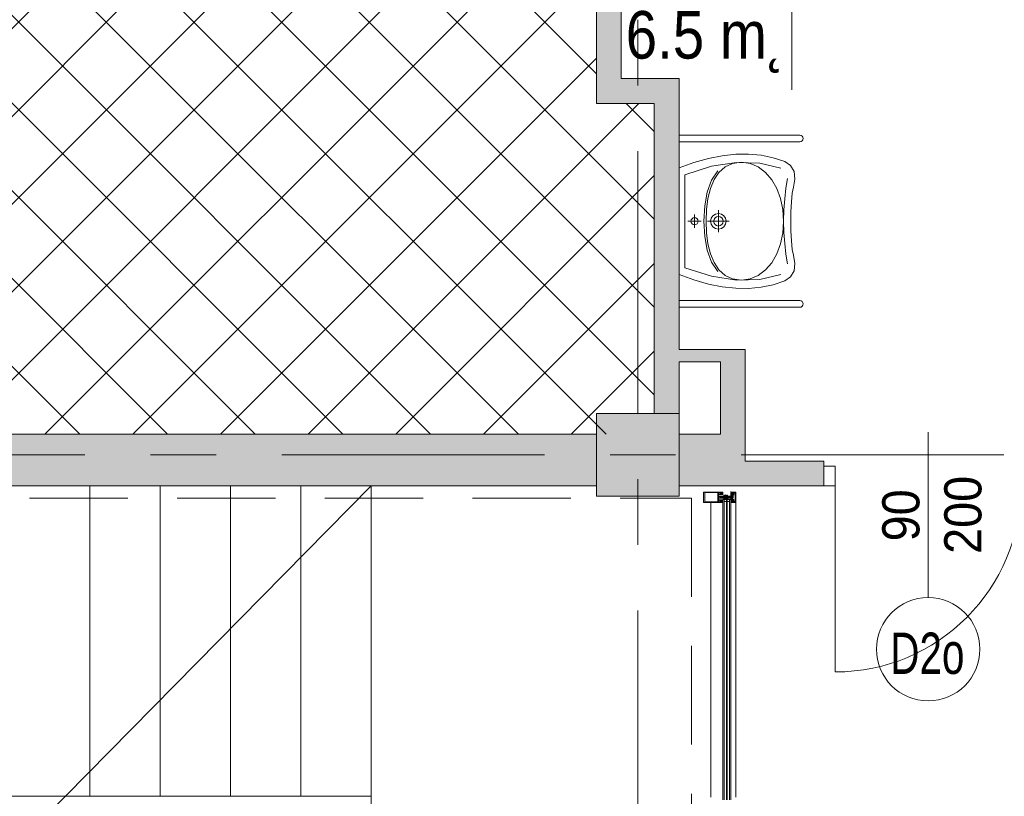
# Model space of a CAD drawing. Header units: centimetres. Extents: x -2424 to 2319, y 5 to 3760.
# Tile 60 of 117: x -912 to -435, y 1683 to 2059. Entities that reach past the tile are written whole.
import ezdxf

# ---------------------------------------------------------------- set-up
doc = ezdxf.new("R2010")
doc.units = ezdxf.units.CM
for name, pattern in [('Dash', [60, 30, -30]), ('Hidden', [71.4375, 47.625, -23.8125]), ('Oś', [222.25, 127, -31.75, 31.75, -31.75])]:
    doc.linetypes.add(name, pattern=pattern)
for name, color, linetype, lineweight in [('A-ANNO-NOTE', 131, 'Continuous', 9), ('A-AREA', 32, 'Continuous', 13), ('A-AREA-IDEN', 2, 'Continuous', 13), ('A-DETL', 90, 'Continuous', 9), ('A-DETL-GENF', 92, 'Continuous', 9), ('A-DETL-MEDM', 33, 'Continuous', 25), ('A-DOOR', 31, 'Continuous', 13), ('A-FLOR', 192, 'Continuous', 13), ('A-GLAZ-CURT', 52, 'Continuous', 13), ('A-GLAZ-CWMG', 51, 'Continuous', 13), ('A-WALL', 113, 'Continuous', 13), ('P-SANR-FIXT', 6, 'Continuous', 9), ('S-COLS', 52, 'Continuous', 13), ('S-GRID', 1, 'Continuous', 13), ('S-STRS', 31, 'Continuous', 13), ('S-STRS-MBND', 31, 'Continuous', 13)]:
    doc.layers.add(name, color=color, linetype=linetype, lineweight=lineweight)
doc.layers.add('A-WALL-PATT', color=111, linetype='Continuous', lineweight=13, plot=False)
doc.styles.add('Arial', font='arial.ttf', dxfattribs={"width": 0.9, "height": 18})
doc.styles.add('Arial_1', font='arial.ttf', dxfattribs={"width": 0.7, "height": 20})
doc.styles.add('Arial_6', font='arial.ttf', dxfattribs={"width": 0.85, "height": 23})

msp = doc.modelspace()

# ---------------------------------------------------------------- hatches: boundary and pattern name
at = {"layer": 'S-COLS', "lineweight": 9}
msp.add_hatch(color=251, dxfattribs=at).paths.add_polyline_path([(-604.62, 1828.33), (-592.62, 1828.33), (-592.62, 1868.33), (-632.62, 1868.33), (-632.62, 1828.33)], flags=0)

# ---------------------------------------------------------------- linework, layer by layer
at = {"layer": 'A-ANNO-NOTE', "color": 251, "lineweight": 9}
msp.add_line((-472.12, 1859.33), (-472.12, 1779.33), dxfattribs=at)
msp.add_line((-472.12, 1859.33), (-472.12, 1779.33), dxfattribs=at)
msp.add_circle((-472.12, 1754.33), 25, dxfattribs=at)
at = {"layer": 'A-AREA', "color": 251, "lineweight": 9}
msp.add_line((-1037.41, 1533.33), (-741.62, 1833.33), dxfattribs=at)
at = {"layer": 'A-AREA-IDEN', "color": 251, "lineweight": 9}
msp.add_line((-538.03, 2067.39), (-538.03, 2024.89), dxfattribs=at)
at = {"layer": 'A-DETL', "color": 251, "linetype": 'Hidden', "lineweight": 9}
for p, q in [((-1192.62, 1827.33), (-586.62, 1827.33)), ((-586.62, 1827.33), (-586.62, 1391.33))]:
    msp.add_line(p, q, dxfattribs=at)
at = {"layer": 'A-DETL-GENF', "color": 251, "linetype": 'Continuous', "lineweight": 9}
for p, q in [((-632.62, 2032.69), (-1207.62, 2607.69)), ((-604.62, 1962.27), (-1207.62, 2565.27)), ((-604.62, 1919.84), (-1207.62, 2522.84)), ((-604.62, 1877.42), (-1207.62, 2480.42)), ((-627.96, 1858.33), (-1207.62, 2437.99)), ((-670.39, 1858.33), (-1207.62, 2395.56)), ((-712.81, 1858.33), (-1207.62, 2353.14)), ((-1111.52, 1858.33), (-632.62, 2337.23)), ((-755.24, 1858.33), (-1207.62, 2310.71)), ((-1069.1, 1858.33), (-632.62, 2294.8)), ((-797.67, 1858.33), (-1207.62, 2268.28)), ((-1026.67, 1858.33), (-632.62, 2252.37)), ((-840.09, 1858.33), (-1207.62, 2225.86)), ((-984.24, 1858.33), (-632.62, 2209.95)), ((-882.52, 1858.33), (-1207.62, 2183.43)), ((-941.82, 1858.33), (-632.62, 2167.52)), ((-899.39, 1858.33), (-632.62, 2125.09)), ((-856.96, 1858.33), (-632.62, 2082.67)), ((-814.54, 1858.33), (-632.62, 2040.24)), ((-772.11, 1858.33), (-612.11, 2018.33)), ((-604.62, 2004.69), (-618.25, 2018.33)), ((-729.69, 1858.33), (-604.62, 1983.39)), ((-687.26, 1858.33), (-604.62, 1940.96)), ((-644.83, 1858.33), (-604.62, 1898.53))]:
    msp.add_line(p, q, dxfattribs=at)
at = {"layer": 'A-DETL-GENF', "color": 251, "lineweight": 9}
for p, q in [((-517.12, 1842.83), (-522.62, 1842.83)), ((-522.62, 1842.83), (-522.62, 1833.33)), ((-517.12, 1833.33), (-517.12, 1842.83)), ((-522.62, 1833.33), (-517.12, 1833.33))]:
    msp.add_line(p, q, dxfattribs=at)
at = {"layer": 'A-DETL-GENF', "color": 251, "lineweight": 9, "extrusion": (0, 0, -1)}
for p, q in [((-580.82, 1825.48), (-580.82, 1830.18)), ((-580.67, 1830.33), (-579.29, 1830.33)), ((-579.82, 1830.33), (-574.16, 1830.33)), ((-579.77, 1830.12), (-574.16, 1830.12)), ((-573.57, 1829.09), (-572.36, 1829.09)), ((-572.99, 1829.87), (-572.99, 1829.54)), ((-572.86, 1830.05), (-572.96, 1829.94)), ((-572.96, 1829.47), (-572.86, 1829.36)), ((-572.67, 1830), (-572.58, 1830.08)), ((-572.58, 1829.33), (-572.67, 1829.41)), ((-572.62, 1829.59), (-572.62, 1829.82)), ((-572.56, 1829.78), (-572.56, 1829.9)), ((-572.56, 1829.52), (-572.56, 1829.64)), ((-572.36, 1829.84), (-572.52, 1829.75)), ((-572.52, 1829.66), (-572.36, 1829.57)), ((-572.51, 1829.95), (-572.39, 1829.95)), ((-572.39, 1829.47), (-572.51, 1829.47)), ((-572.34, 1829.9), (-572.34, 1829.87)), ((-572.34, 1829.54), (-572.34, 1829.52)), ((-572.3, 1830.05), (-572.3, 1830.12)), ((-572.3, 1829.29), (-572.3, 1829.35)), ((-572.24, 1830.12), (-572.24, 1829.99)), ((-572.19, 1829.93), (-572.2, 1829.93)), ((-572.19, 1829.47), (-572.2, 1829.48)), ((-572.18, 1830.05), (-572.13, 1830.08)), ((-572.18, 1829.53), (-572.16, 1829.53)), ((-572.17, 1829.87), (-572.16, 1829.89)), ((-572.14, 1829.82), (-572.16, 1829.83)), ((-572.15, 1829.64), (-572.13, 1829.65)), ((-572.14, 1829.58), (-572.15, 1829.59)), ((-572.14, 1829.76), (-572.13, 1829.77)), ((-572.13, 1829.7), (-572.14, 1829.71)), ((-572.06, 1829.53), (-572.06, 1829.89)), ((-571.96, 1829.99), (-571.81, 1829.99)), ((-571.81, 1829.43), (-571.96, 1829.43)), ((-571.71, 1829.89), (-571.71, 1829.53)), ((-571.55, 1830.14), (-571.65, 1829.91)), ((-571.54, 1830.31), (-571.54, 1830.18)), ((-571.52, 1829.67), (-571.44, 1829.62)), ((-571.44, 1829.57), (-571.52, 1829.52)), ((-571.52, 1829.45), (-571.44, 1829.4)), ((-571.44, 1829.35), (-571.52, 1829.3)), ((-571.52, 1829.23), (-571.44, 1829.18)), ((-571.51, 1830.18), (-571.51, 1830.24)), ((-571.45, 1830.3), (-571.44, 1830.3)), ((-571.42, 1830.28), (-571.42, 1830.21)), ((-567.62, 1830.42), (-567.62, 1830.51)), ((-567.61, 1830), (-567.45, 1830.09)), ((-567.52, 1829.9), (-567.61, 1829.95)), ((-567.61, 1829.78), (-567.52, 1829.83)), ((-567.52, 1829.68), (-567.61, 1829.73)), ((-567.61, 1829.56), (-567.52, 1829.61)), ((-567.52, 1829.46), (-567.61, 1829.51)), ((-567.61, 1829.34), (-567.52, 1829.39)), ((-567.52, 1829.24), (-567.61, 1829.29)), ((-567.61, 1829.12), (-567.52, 1829.17)), ((-567.32, 1829.49), (-567.3, 1829.48)), ((-567.31, 1829.43), (-567.32, 1829.42)), ((-567.32, 1829.37), (-567.3, 1829.36)), ((-567.31, 1829.8), (-567.26, 1829.77)), ((-567.29, 1829.55), (-567.3, 1829.54)), ((-567.29, 1829.31), (-567.3, 1829.3)), ((-567.29, 1829.25), (-567.27, 1829.25)), ((-567.28, 1829.61), (-567.27, 1829.59)), ((-567.25, 1829.65), (-567.26, 1829.65)), ((-567.25, 1829.2), (-567.26, 1829.19)), ((-567.2, 1829.71), (-567.2, 1829.84)), ((-567.14, 1829.84), (-567.14, 1829.77)), ((-567.1, 1829.62), (-567.1, 1829.59)), ((-567.1, 1829.26), (-567.1, 1829.24)), ((-567.09, 1829.56), (-566.93, 1829.47)), ((-566.93, 1829.38), (-567.09, 1829.29)), ((-566.93, 1829.67), (-567.05, 1829.67)), ((-567.05, 1829.19), (-566.93, 1829.19)), ((-566.88, 1829.5), (-566.88, 1829.62)), ((-566.88, 1829.24), (-566.88, 1829.36)), ((-566.87, 1829.8), (-566.77, 1829.72)), ((-566.77, 1829.13), (-566.87, 1829.05)), ((-566.82, 1829.54), (-566.82, 1829.31)), ((-566.59, 1830.17), (-566.16, 1829.97)), ((-566.37, 1829.88), (-566.53, 1829.96)), ((-566.31, 1829.17), (-566.31, 1829.79)), ((-566.13, 1829.93), (-566.13, 1828.96)), ((-566.03, 1830.15), (-566.03, 1829.87)), ((-565.43, 1825.69), (-565.43, 1829.96)), ((-565.28, 1829.95), (-565.28, 1825.7)), ((-565.12, 1825.48), (-565.12, 1830.18)), ((-579.29, 1825.33), (-580.67, 1825.33)), ((-579.82, 1825.54), (-574.16, 1825.54)), ((-579.82, 1825.33), (-574.16, 1825.33)), ((-573.62, 1828.1), (-573.62, 1827.56)), ((-572.83, 1828.15), (-573.57, 1828.15)), ((-573.57, 1827.51), (-572.83, 1827.51)), ((-572.36, 1826.57), (-573.57, 1826.57)), ((-570.77, 1828.33), (-573.47, 1828.33)), ((-573.47, 1827.33), (-570.77, 1827.33)), ((-572.99, 1826.11), (-572.99, 1825.78)), ((-572.86, 1826.29), (-572.96, 1826.18)), ((-572.96, 1825.71), (-572.86, 1825.6)), ((-572.95, 1827.83), (-566.23, 1827.83)), ((-572.78, 1827.56), (-572.78, 1828.1)), ((-572.58, 1826.32), (-572.67, 1826.24)), ((-572.67, 1825.65), (-572.58, 1825.57)), ((-572.62, 1826.06), (-572.62, 1825.83)), ((-572.56, 1826.14), (-572.56, 1826.02)), ((-572.56, 1825.88), (-572.56, 1825.76)), ((-572.52, 1825.99), (-572.36, 1826.08)), ((-572.36, 1825.81), (-572.52, 1825.9)), ((-572.39, 1826.19), (-572.51, 1826.19)), ((-572.51, 1825.71), (-572.39, 1825.71)), ((-572.34, 1826.11), (-572.34, 1826.14)), ((-572.34, 1825.76), (-572.34, 1825.78)), ((-572.3, 1826.36), (-572.3, 1826.3)), ((-572.3, 1825.6), (-572.3, 1825.54)), ((-572.24, 1825.54), (-572.24, 1825.66)), ((-572.19, 1826.18), (-572.2, 1826.17)), ((-572.19, 1825.72), (-572.2, 1825.72)), ((-572.18, 1826.12), (-572.16, 1826.12)), ((-572.18, 1825.6), (-572.13, 1825.57)), ((-572.17, 1825.78), (-572.16, 1825.76)), ((-572.14, 1825.83), (-572.16, 1825.82)), ((-572.14, 1826.07), (-572.15, 1826.06)), ((-572.15, 1826.01), (-572.13, 1826)), ((-572.13, 1825.95), (-572.14, 1825.94)), ((-572.14, 1825.89), (-572.13, 1825.88)), ((-572.06, 1826.13), (-572.06, 1825.77)), ((-571.81, 1826.23), (-571.96, 1826.23)), ((-571.96, 1825.67), (-571.81, 1825.67)), ((-571.9, 1827.9), (-571.91, 1827.88)), ((-571.9, 1827.75), (-571.91, 1827.78)), ((-571.58, 1828), (-571.72, 1828)), ((-571.58, 1827.65), (-571.72, 1827.65)), ((-571.71, 1825.77), (-571.71, 1826.13)), ((-571.55, 1825.52), (-571.65, 1825.74)), ((-571.55, 1828.04), (-571.57, 1828.01)), ((-571.55, 1827.62), (-571.57, 1827.64)), ((-571.54, 1825.35), (-571.54, 1825.47)), ((-571.52, 1828.01), (-571.53, 1828.04)), ((-571.52, 1827.64), (-571.53, 1827.62)), ((-571.52, 1826.42), (-571.44, 1826.47)), ((-571.44, 1826.3), (-571.52, 1826.35)), ((-571.52, 1826.2), (-571.44, 1826.25)), ((-571.44, 1826.08), (-571.52, 1826.13)), ((-571.52, 1825.98), (-571.44, 1826.03)), ((-571.51, 1825.47), (-571.51, 1825.41)), ((-571.45, 1825.35), (-571.44, 1825.35)), ((-570.93, 1828.74), (-570.71, 1828.35)), ((-570.93, 1826.91), (-570.71, 1827.3)), ((-570.72, 1828.18), (-570.72, 1828.28)), ((-570.72, 1827.38), (-570.72, 1827.48)), ((-570.56, 1828.6), (-570.71, 1828.86)), ((-570.56, 1827.05), (-570.71, 1826.79)), ((-570.66, 1828.33), (-569.14, 1828.33)), ((-570.66, 1827.33), (-569.14, 1827.33)), ((-570.19, 1828.58), (-570.52, 1828.58)), ((-570.19, 1827.08), (-570.52, 1827.08)), ((-570.2, 1828.74), (-570.15, 1828.65)), ((-570.2, 1826.91), (-570.15, 1827)), ((-569.83, 1828.6), (-569.98, 1828.86)), ((-569.83, 1827.05), (-569.98, 1826.79)), ((-569.47, 1828.58), (-569.79, 1828.58)), ((-569.47, 1827.08), (-569.79, 1827.08)), ((-569.48, 1828.74), (-569.43, 1828.65)), ((-569.48, 1826.91), (-569.43, 1827)), ((-569.1, 1828.59), (-569.26, 1828.86)), ((-569.1, 1827.06), (-569.26, 1826.79)), ((-569.09, 1828.38), (-569.09, 1828.56)), ((-569.09, 1827.28), (-569.09, 1827.09)), ((-568.12, 1828.13), (-567.91, 1828.13)), ((-568.12, 1827.53), (-567.91, 1827.53)), ((-567.62, 1825.23), (-567.62, 1825.14)), ((-567.52, 1829.02), (-567.61, 1829.07)), ((-567.61, 1828.9), (-567.52, 1828.95)), ((-567.61, 1826.75), (-567.52, 1826.7)), ((-567.52, 1826.63), (-567.61, 1826.58)), ((-567.61, 1826.53), (-567.52, 1826.48)), ((-567.52, 1826.41), (-567.61, 1826.36)), ((-567.61, 1826.31), (-567.52, 1826.26)), ((-567.52, 1826.19), (-567.61, 1826.14)), ((-567.61, 1826.09), (-567.52, 1826.04)), ((-567.52, 1825.97), (-567.61, 1825.92)), ((-567.61, 1825.87), (-567.52, 1825.82)), ((-567.52, 1825.75), (-567.61, 1825.7)), ((-567.61, 1825.65), (-567.45, 1825.56)), ((-567.32, 1826.28), (-567.3, 1826.29)), ((-567.31, 1826.22), (-567.32, 1826.23)), ((-567.32, 1826.16), (-567.3, 1826.17)), ((-567.31, 1825.85), (-567.26, 1825.88)), ((-567.29, 1826.34), (-567.3, 1826.35)), ((-567.29, 1826.1), (-567.3, 1826.11)), ((-567.29, 1826.4), (-567.27, 1826.4)), ((-567.28, 1826.04), (-567.27, 1826.06)), ((-567.25, 1826.45), (-567.26, 1826.46)), ((-567.25, 1826), (-567.26, 1826)), ((-567.2, 1825.94), (-567.2, 1825.82)), ((-567.14, 1829.07), (-567.14, 1829.01)), ((-567.14, 1826.58), (-567.14, 1826.64)), ((-567.14, 1825.82), (-567.14, 1825.88)), ((-567.1, 1826.39), (-567.1, 1826.42)), ((-567.1, 1826.04), (-567.1, 1826.06)), ((-566.93, 1826.27), (-567.09, 1826.36)), ((-567.09, 1826.09), (-566.93, 1826.18)), ((-567.05, 1826.47), (-566.93, 1826.47)), ((-566.93, 1825.99), (-567.05, 1825.99)), ((-566.88, 1826.42), (-566.88, 1826.3)), ((-566.88, 1826.16), (-566.88, 1826.04)), ((-566.77, 1826.52), (-566.87, 1826.6)), ((-566.87, 1825.85), (-566.77, 1825.93)), ((-566.82, 1826.11), (-566.82, 1826.34)), ((-566.81, 1828.78), (-566.81, 1827.85)), ((-566.81, 1827.8), (-566.81, 1826.87)), ((-566.17, 1828.92), (-566.78, 1828.81)), ((-566.78, 1826.84), (-566.17, 1826.74)), ((-566.59, 1827.42), (-566.59, 1828.23)), ((-566.16, 1825.68), (-566.59, 1825.48)), ((-566.53, 1825.69), (-566.37, 1825.77)), ((-566.44, 1828.05), (-566.44, 1827.6)), ((-566.31, 1825.86), (-566.31, 1826.48)), ((-566.13, 1826.69), (-566.13, 1825.73)), ((-566.03, 1825.79), (-566.03, 1825.51))]:
    msp.add_line(p, q, dxfattribs=at)
at = {"layer": 'A-DETL-GENF', "color": 251, "lineweight": 9, "extrusion": (0, 0, -1), "flags": 128}
for points in [[(579.29, 1825.54), (580.24, 1825.54), (580.24, 1830.12), (579.29, 1830.12)], [(572.73, 1829.73), (572.73, 1830.18), (572.46, 1830.18), (572.46, 1830.06), (572.4, 1830.06), (572.32, 1830.14), (572.32, 1830.33), (574, 1830.33), (574.32, 1830.33)], [(574.32, 1825.54), (574, 1825.54), (573.85, 1825.54), (573.85, 1826.71), (573.85, 1828.95), (573.85, 1830.12), (574, 1830.12), (574.32, 1830.12)], [(573.62, 1829.73), (573.62, 1830.18), (573.05, 1830.18), (573.05, 1830.06), (572.99, 1830.06), (572.93, 1830.12)], [(572.93, 1829.29), (572.99, 1829.36), (573.05, 1829.36), (573.05, 1829.24), (573.62, 1829.24), (573.62, 1829.68)], [(572.31, 1829.14), (572.31, 1829.27), (572.4, 1829.36), (572.46, 1829.36), (572.46, 1829.24), (572.73, 1829.24), (572.73, 1829.68)], [(572.53, 1830.08), (572.5, 1830.03), (572.49, 1830.03)], [(572.49, 1829.39), (572.5, 1829.39), (572.53, 1829.34)], [(572.3, 1830.18), (572.3, 1830.33), (571.56, 1830.33)], [(571.44, 1829.13), (571.51, 1829.09), (572.3, 1829.09), (572.3, 1829.22)], [(572.24, 1829.43), (572.23, 1829.3), (572.23, 1829.43), (572.22, 1829.43)], [(567.41, 1830.31), (567.14, 1830.31), (567.14, 1829.9)], [(567.2, 1829.03), (567.2, 1829.15), (567.23, 1829.15), (567.21, 1829.02)], [(565.27, 1830.33), (567.12, 1830.33), (567.12, 1830.22), (566.76, 1830.1)], [(566.69, 1829.88), (566.98, 1829.96), (566.98, 1829.78), (567.04, 1829.78), (567.12, 1829.86), (567.12, 1830.18), (566.75, 1830.08)], [(566.96, 1829.75), (566.94, 1829.75), (566.91, 1829.8)], [(566.91, 1829.06), (566.94, 1829.11), (566.96, 1829.11)], [(566.62, 1830.17), (566.52, 1830.17), (566.4, 1830.2), (566.08, 1830.2)], [(565.98, 1829.82), (565.63, 1829.82), (565.63, 1829.95), (565.9, 1829.95), (565.9, 1830.2), (565.27, 1830.2), (565.27, 1825.46), (565.9, 1825.46), (565.9, 1825.71), (565.63, 1825.71), (565.63, 1825.84), (565.98, 1825.84)], [(565.48, 1830.01), (565.84, 1830.01), (565.84, 1830.15), (565.48, 1830.15)], [(574.32, 1825.33), (574, 1825.33), (572.32, 1825.33), (572.32, 1825.52), (572.4, 1825.6), (572.46, 1825.6), (572.46, 1825.48), (572.73, 1825.48), (572.73, 1825.92)], [(573.62, 1828.48), (573.62, 1828.95), (573.62, 1829.04)], [(573.62, 1826.62), (573.62, 1826.71), (573.62, 1827.18)], [(573.62, 1825.97), (573.62, 1826.42), (573.05, 1826.42), (573.05, 1826.3), (572.99, 1826.3), (572.93, 1826.36)], [(572.93, 1825.53), (572.99, 1825.6), (573.05, 1825.6), (573.05, 1825.48), (573.62, 1825.48), (573.62, 1825.92)], [(572.73, 1825.97), (572.73, 1826.42), (572.46, 1826.42), (572.46, 1826.3), (572.4, 1826.3), (572.31, 1826.39), (572.31, 1826.52)], [(572.49, 1826.27), (572.5, 1826.27), (572.53, 1826.32)], [(572.53, 1825.58), (572.5, 1825.63), (572.49, 1825.63)], [(572.5, 1827.91), (572.31, 1828.03), (572.21, 1828.03), (572.18, 1828.08), (572.15, 1828.03), (572.03, 1828.03), (572, 1828.08), (571.97, 1828.03), (571.85, 1828.03), (571.82, 1828.08), (571.79, 1828.03), (571.67, 1828.03), (571.64, 1828.08), (571.61, 1828.03), (571.49, 1828.03), (571.46, 1828.08), (571.43, 1828.03), (571.31, 1828.03), (571.28, 1828.08), (571.25, 1828.03), (571.13, 1828.03), (571.1, 1828.08), (571.07, 1828.03), (570.95, 1828.03), (570.92, 1828.08), (570.82, 1828.08)], [(570.82, 1827.58), (570.85, 1827.63), (570.97, 1827.63), (571, 1827.58), (571.03, 1827.63), (571.15, 1827.63), (571.18, 1827.58), (571.21, 1827.63), (571.33, 1827.63), (571.36, 1827.58), (571.39, 1827.63), (571.51, 1827.63), (571.54, 1827.58), (571.57, 1827.63), (571.69, 1827.63), (571.72, 1827.58), (571.75, 1827.63), (571.87, 1827.63), (571.9, 1827.58), (571.93, 1827.63), (572.05, 1827.63), (572.08, 1827.58), (572.11, 1827.63), (572.31, 1827.63), (572.5, 1827.74)], [(571.44, 1826.52), (571.51, 1826.57), (572.3, 1826.57), (572.3, 1826.43)], [(572.3, 1825.48), (572.3, 1825.33), (571.56, 1825.33)], [(572.24, 1826.22), (572.23, 1826.35), (572.23, 1826.22), (572.22, 1826.22)], [(568.2, 1828.09), (568.42, 1827.83), (568.72, 1827.83), (568.72, 1828.03), (568.92, 1828.03), (568.92, 1827.93), (569.09, 1827.93), (569.09, 1828.03), (569.29, 1828.03), (569.29, 1827.83), (569.46, 1827.83), (569.46, 1828.03), (569.66, 1828.03), (569.66, 1827.93), (569.82, 1827.93), (569.82, 1828.03), (570.02, 1828.03), (570.02, 1827.83), (571.92, 1827.83), (570.02, 1827.83), (570.02, 1827.63), (569.82, 1827.63), (569.82, 1827.73), (569.66, 1827.73), (569.66, 1827.63), (569.46, 1827.63), (569.46, 1827.83), (569.29, 1827.83), (569.29, 1827.63), (569.09, 1827.63), (569.09, 1827.73), (568.92, 1827.73), (568.92, 1827.63), (568.72, 1827.63), (568.72, 1827.83), (568.42, 1827.83), (568.2, 1827.56)], [(567.74, 1828.03), (567.62, 1828.03), (567.62, 1828.33), (570.69, 1828.33), (570.69, 1828), (571.5, 1828)], [(567.74, 1827.63), (567.62, 1827.63), (567.62, 1827.33), (570.69, 1827.33), (570.69, 1827.65), (571.5, 1827.65)], [(567.14, 1828.94), (567.14, 1828.81), (567.53, 1828.81), (567.61, 1828.85)], [(567.14, 1826.71), (567.14, 1826.85), (567.53, 1826.85), (567.61, 1826.8)], [(567.41, 1825.35), (567.14, 1825.35), (567.14, 1825.76)], [(567.2, 1826.62), (567.2, 1826.5), (567.23, 1826.5), (567.21, 1826.63)], [(566.4, 1826.58), (566.98, 1826.69), (566.98, 1826.58), (567.04, 1826.58), (567.12, 1826.66), (567.12, 1829), (567.04, 1829.08), (566.98, 1829.08), (566.98, 1828.97), (566.4, 1829.07)], [(566.75, 1825.58), (567.12, 1825.48), (567.12, 1825.8), (567.04, 1825.88), (566.98, 1825.88), (566.98, 1825.69), (566.69, 1825.77)], [(566.76, 1825.55), (567.12, 1825.44), (567.12, 1825.33), (565.27, 1825.33)], [(566.91, 1826.6), (566.94, 1826.55), (566.96, 1826.55)], [(566.96, 1825.91), (566.94, 1825.91), (566.91, 1825.86)], [(566.65, 1827.31), (566.8, 1827.29), (566.8, 1828.37), (566.65, 1828.35)], [(566.08, 1825.46), (566.4, 1825.46), (566.52, 1825.49), (566.62, 1825.49)], [(565.48, 1825.5), (565.84, 1825.5), (565.84, 1825.64), (565.48, 1825.64)]]:
    msp.add_lwpolyline(points, dxfattribs=at)
for points in [[(567.62, 1826.86), (567.62, 1828.8), (567.58, 1828.8), (567.58, 1826.86)], [(567.58, 1826.86), (567.58, 1828.8), (567.13, 1828.8), (567.13, 1826.86)]]:
    msp.add_lwpolyline(points, close=True, dxfattribs=at)
at = {"layer": 'A-DETL-GENF', "color": 251, "lineweight": 9, "extrusion": (0, 0, -1)}
for centre, radius, start, end in [((580.67, 1830.18), 0.15, 0, 90), ((573.62, 1829.71), 0.0256, 282.6804, 77.3196), ((573.57, 1829.04), 0.05, 0, 90), ((572.89, 1829.87), 0.1, 0, 45), ((572.89, 1829.54), 0.1, 315, 0), ((572.89, 1830.08), 0.05, 45, 225), ((572.89, 1829.33), 0.05, 135, 315), ((572.73, 1829.71), 0.0256, 282.6804, 77.3196), ((572.62, 1829.94), 0.08, 292.6134, 50.0011), ((572.62, 1829.47), 0.08, 310.0008, 67.375), ((572.67, 1829.82), 0.05, 112.6202, 179.9974), ((572.67, 1829.59), 0.05, 179.9966, 247.3769), ((572.56, 1830.06), 0.03, 50.0081, 149.9928), ((572.56, 1829.35), 0.03, 209.9961, 310.0091), ((572.51, 1829.9), 0.05, 359.9877, 90.0079), ((572.53, 1829.78), 0.03, 239.9953, 0.0042), ((572.53, 1829.64), 0.03, 359.9965, 119.9951), ((572.51, 1829.52), 0.05, 270.007, 359.9886), ((572.41, 1829.72), 0.314, 75.4957, 104.4999), ((572.41, 1829.69), 0.314, 256.8002, 284.4808), ((572.39, 1829.9), 0.05, 89.9875, 180.008), ((572.39, 1829.52), 0.05, 180.0068, 269.9887), ((572.37, 1829.87), 0.03, 179.9857, 240.0042), ((572.37, 1829.54), 0.03, 119.9928, 180.0084), ((572.36, 1829.14), 0.05, 180, 270), ((572.33, 1829.35), 0.03, 76.8002, 179.9978), ((572.33, 1830.06), 0.03, 180.903, 269.9793), ((572.3, 1830.15), 0.03, 89.9978, 269.9978), ((572.28, 1829.31), 0.033, 179.9978, 324.9077), ((572.27, 1829.22), 0.03, 0.0008, 82.8093), ((572.28, 1829.3), 0.05, 179.9889, 262.8241), ((572.18, 1830.12), 0.065, 359.9978, 179.9978), ((572.19, 1829.99), 0.05, 324.9199, 359.9978), ((572.59, 1829.71), 0.44, 144.9199, 215.839), ((572.21, 1829.43), 0.03, 359.9978, 35.839), ((572.13, 1829.97), 0.1, 0.8249, 59.9955), ((572.2, 1829.97), 0.0339, 273.0003, 0.8195), ((572.22, 1829.46), 0.03, 153.0068, 269.9866), ((572.17, 1829.5), 0.03, 333.0009, 74.9963), ((572.19, 1829.91), 0.0272, 93.0125, 209.9868), ((572.15, 1829.86), 0.0316, 288.0011, 29.9907), ((572.12, 1829.74), 0.0316, 302.9873, 45.0068), ((572.13, 1829.61), 0.0316, 318.0004, 59.9952), ((572.17, 1829.56), 0.03, 137.9949, 255.0023), ((572.15, 1829.79), 0.03, 107.9969, 224.9972), ((572.15, 1830.12), 0.04, 179.9978, 240.004), ((572.14, 1829.68), 0.03, 122.9992, 239.9975), ((571.96, 1829.89), 0.1, 359.9978, 89.9978), ((571.96, 1829.53), 0.1, 269.9978, 359.9978), ((571.81, 1829.89), 0.1, 89.9978, 179.9978), ((571.81, 1829.53), 0.1, 179.9978, 269.9978), ((571.62, 1829.9), 0.035, 208.0726, 23.9962), ((572.14, 1830.18), 0.63, 179.9981, 208.0699), ((571.56, 1830.31), 0.02, 90.0061, 179.9938), ((571.64, 1830.18), 0.1, 180.0023, 203.9916), ((571.49, 1829.71), 0.051, 301.8047, 26.6592), ((572.49, 1830.21), 1.07, 179.9984, 206.658), ((571.5, 1829.49), 0.041, 299.9963, 59.9993), ((571.5, 1829.26), 0.041, 300.003, 59.9925), ((571.45, 1830.24), 0.06, 359.9876, 90.0101), ((571.44, 1830.28), 0.02, 89.9598, 180.0205), ((571.45, 1829.6), 0.03, 119.9942, 240.0014), ((571.45, 1829.38), 0.03, 119.9942, 240.0014), ((571.45, 1829.15), 0.03, 119.9942, 240.0014), ((567.59, 1830.51), 0.03, 359.9022, 171.6433), ((567.42, 1830.42), 0.2, 350.4545, 359.9022), ((567.33, 1830.44), 0.291, 295.3637, 350.4545), ((567.59, 1829.97), 0.03, 300.7154, 60.1649), ((567.59, 1829.75), 0.03, 300.5887, 59.5346), ((567.59, 1829.54), 0.03, 300.1448, 59.5346), ((567.59, 1829.32), 0.03, 300.3449, 59.5346), ((567.59, 1829.1), 0.03, 300.3446, 59.7685), ((567.28, 1830.56), 0.286, 297.5921, 351.6433), ((567.55, 1829.86), 0.0417, 125.132, 234.868), ((567.55, 1829.64), 0.0415, 125.012, 234.988), ((567.55, 1829.43), 0.043, 127.8436, 233.8234), ((567.54, 1829.2), 0.0419, 125.4665, 234.6999), ((567.48, 1830.13), 0.05, 115.3637, 240.1649), ((567.27, 1829.84), 0.065, 0, 180), ((567.29, 1829.84), 0.04, 299.9937, 0), ((567.29, 1829.51), 0.03, 315.0005, 72.0009), ((567.3, 1829.4), 0.03, 300.0003, 56.9985), ((566.85, 1829.43), 0.44, 324.1588, 35.0779), ((567.32, 1829.46), 0.0316, 134.991, 237.0104), ((567.28, 1829.28), 0.03, 284.9955, 42.0028), ((567.32, 1829.33), 0.0316, 120.0026, 221.9974), ((567.26, 1829.63), 0.0272, 330.011, 86.9853), ((567.3, 1829.58), 0.0316, 150.007, 251.9967), ((567.28, 1829.22), 0.03, 105.0015, 206.9968), ((567.31, 1829.69), 0.1, 120.0023, 179.1728), ((567.23, 1829.18), 0.03, 270.0112, 26.991), ((567.25, 1829.69), 0.0339, 179.1783, 266.9975), ((567.25, 1829.71), 0.05, 180, 215.0779), ((567.23, 1829.15), 0.03, 144.1588, 180), ((567.14, 1829.87), 0.03, 270, 90), ((567.11, 1829.78), 0.03, 270.0185, 359.0948), ((567.11, 1829.07), 0.03, 0, 103.1975), ((567.03, 1829.44), 0.314, 75.4979, 104.5021), ((567.03, 1829.41), 0.314, 255.517, 283.1975), ((567.05, 1829.62), 0.05, 359.9897, 90.0103), ((567.07, 1829.59), 0.03, 299.9936, 0.0121), ((567.07, 1829.26), 0.03, 359.9893, 60.005), ((567.05, 1829.24), 0.05, 270.009, 359.991), ((566.93, 1829.62), 0.05, 89.9899, 180.0101), ((566.91, 1829.5), 0.03, 179.9936, 300.0024), ((566.91, 1829.36), 0.03, 60.0027, 180.0013), ((566.93, 1829.24), 0.05, 180.0092, 269.9908), ((566.89, 1829.78), 0.03, 30.0049, 129.9897), ((566.77, 1829.54), 0.05, 0.0003, 67.3776), ((566.77, 1829.31), 0.05, 292.6209, 0.0012), ((566.82, 1829.66), 0.08, 129.9967, 247.3844), ((566.82, 1829.19), 0.08, 112.6228, 229.9969), ((566.74, 1830.17), 0.07, 210.0064, 288), ((566.73, 1830.13), 0.06, 188.4417, 285), ((566.67, 1829.94), 0.06, 198.8192, 285), ((566.62, 1830.1), 0.07, 30.0064, 90), ((566.61, 1830.12), 0.06, 8.4417, 115), ((566.56, 1829.9), 0.06, 18.8192, 115), ((566.41, 1829.17), 0.1, 180, 260), ((566.41, 1829.79), 0.1, 115, 180), ((566.18, 1829.93), 0.05, 115, 180), ((566.08, 1830.14), 0.0512, 90.5709, 178.6482), ((565.98, 1829.87), 0.05, 270, 0.0001), ((565.48, 1829.95), 0.2, 89.9718, 180.0352), ((565.48, 1829.96), 0.0499, 89.8796, 180.0225), ((565.27, 1830.18), 0.15, 89.9938, 180.0062), ((580.67, 1825.48), 0.15, 270, 0), ((573.62, 1825.95), 0.0256, 282.6804, 77.3196), ((573.47, 1828.48), 0.15, 270, 0), ((573.57, 1828.1), 0.05, 0, 90), ((573.57, 1827.56), 0.05, 270, 0), ((573.47, 1827.18), 0.15, 0, 90), ((573.57, 1826.62), 0.05, 270, 0), ((572.89, 1826.11), 0.1, 0, 45), ((572.89, 1825.78), 0.1, 315, 0), ((572.89, 1826.32), 0.05, 45, 225), ((572.89, 1825.57), 0.05, 135, 315), ((572.83, 1828.1), 0.05, 90, 180), ((572.83, 1827.56), 0.05, 180, 270), ((572.73, 1825.95), 0.0256, 282.6804, 77.3196), ((572.62, 1826.18), 0.08, 292.625, 49.9992), ((572.62, 1825.71), 0.08, 309.9989, 67.3866), ((572.67, 1826.06), 0.05, 112.6231, 180.0034), ((572.67, 1825.83), 0.05, 180.0026, 247.3798), ((572.56, 1826.3), 0.03, 49.9909, 150.0039), ((572.56, 1825.59), 0.03, 210.0072, 309.9919), ((572.51, 1826.14), 0.05, 0.0114, 89.993), ((572.53, 1826.02), 0.03, 240.0049, 0.0035), ((572.53, 1825.88), 0.03, 359.9958, 120.0047), ((572.51, 1825.76), 0.05, 269.9921, 0.0123), ((572.45, 1827.83), 0.1, 300, 60), ((572.41, 1825.96), 0.314, 75.5192, 103.1998), ((572.41, 1825.93), 0.314, 255.5001, 284.5043), ((572.39, 1826.14), 0.05, 90.0113, 179.9932), ((572.39, 1825.76), 0.05, 179.992, 270.0125), ((572.36, 1826.52), 0.05, 90, 180), ((572.37, 1826.11), 0.03, 179.9916, 240.0072), ((572.37, 1825.78), 0.03, 119.9958, 180.0143), ((572.33, 1826.3), 0.03, 180.0022, 283.1998), ((572.33, 1825.6), 0.03, 90.0207, 179.097), ((572.27, 1826.43), 0.03, 277.1907, 359.9992), ((572.28, 1826.34), 0.033, 35.0923, 180.0022), ((572.3, 1825.51), 0.03, 90.0022, 270.0022), ((572.28, 1826.35), 0.05, 97.1759, 180.0111), ((572.21, 1826.22), 0.03, 324.161, 0.0022), ((572.59, 1825.95), 0.44, 144.161, 215.0801), ((572.19, 1825.66), 0.05, 0.0022, 35.0801), ((572.18, 1825.54), 0.065, 180.0022, 0.0022), ((572.2, 1825.68), 0.0339, 359.1805, 86.9997), ((572.13, 1825.68), 0.1, 300.0045, 359.1751), ((572.22, 1826.19), 0.03, 90.0134, 206.9932), ((572.17, 1826.15), 0.03, 285.0037, 26.9991), ((572.19, 1825.75), 0.0272, 150.0132, 266.9875), ((572.15, 1825.79), 0.0316, 330.0093, 71.9989), ((572.17, 1826.09), 0.03, 104.9977, 222.0051), ((572.13, 1826.04), 0.0316, 300.0048, 41.9996), ((572.12, 1825.91), 0.0316, 314.9932, 57.0127), ((572.15, 1825.86), 0.03, 135.0028, 252.0031), ((572.14, 1825.97), 0.03, 120.0025, 237.0008), ((572.15, 1825.54), 0.04, 119.996, 180.0022), ((571.96, 1826.13), 0.1, 0.0022, 90.0022), ((571.96, 1825.77), 0.1, 270.0022, 0.0022), ((571.82, 1827.83), 0.1, 0, 30), ((571.82, 1827.83), 0.1, 330, 0), ((571.72, 1827.8), 0.2, 30, 90), ((571.72, 1827.85), 0.2, 270, 330), ((571.81, 1826.13), 0.1, 90.0022, 180.0022), ((571.81, 1825.77), 0.1, 180.0022, 270.0022), ((571.62, 1825.75), 0.035, 336.0038, 151.9274), ((572.14, 1825.47), 0.63, 151.9301, 180.0019), ((571.58, 1828.02), 0.02, 210.0303, 270), ((571.58, 1827.63), 0.02, 90, 149.9697), ((571.56, 1825.35), 0.02, 180.0062, 269.9939), ((571.54, 1828.03), 0.01, 30.0303, 149.9802), ((571.54, 1827.62), 0.01, 210.0198, 329.9697), ((571.49, 1825.94), 0.051, 333.3408, 58.1953), ((571.64, 1825.47), 0.1, 156.0084, 179.9977), ((571.5, 1826.39), 0.041, 300.0075, 59.997), ((571.5, 1826.17), 0.041, 300.0007, 60.0037), ((572.49, 1825.44), 1.07, 153.342, 179.9934), ((571.5, 1828.02), 0.02, 270, 329.9802), ((571.5, 1827.63), 0.02, 30.0198, 90), ((571.45, 1825.41), 0.06, 269.9899, 0.0124), ((571.45, 1826.5), 0.03, 119.9986, 240.0058), ((571.45, 1826.28), 0.03, 119.9986, 240.0058), ((571.45, 1826.05), 0.03, 119.9986, 240.0058), ((571.44, 1825.37), 0.02, 179.9795, 270.0402), ((570.82, 1828.8), 0.125, 330, 150), ((570.82, 1826.85), 0.125, 210, 30), ((570.82, 1828.18), 0.1, 180, 270), ((570.82, 1827.48), 0.1, 90, 180), ((570.77, 1828.28), 0.05, 90, 180), ((570.77, 1827.38), 0.05, 180, 270), ((570.66, 1828.38), 0.05, 270, 330), ((570.66, 1827.28), 0.05, 30, 90), ((570.52, 1828.63), 0.05, 270, 330), ((570.52, 1827.03), 0.05, 30, 90), ((570.09, 1828.8), 0.125, 330, 150), ((570.09, 1826.85), 0.125, 210, 30), ((570.19, 1828.63), 0.05, 150, 270), ((570.19, 1827.03), 0.05, 90, 210), ((569.79, 1828.63), 0.05, 270, 330), ((569.79, 1827.03), 0.05, 30, 90), ((569.37, 1828.8), 0.125, 330, 150), ((569.37, 1826.85), 0.125, 210, 30), ((569.47, 1828.63), 0.05, 150, 270), ((569.47, 1827.03), 0.05, 90, 210), ((569.14, 1828.38), 0.05, 180, 270), ((569.14, 1827.28), 0.05, 90, 180), ((569.14, 1828.56), 0.05, 150, 180), ((569.14, 1827.09), 0.05, 180, 210), ((568.12, 1828.03), 0.1, 40, 90), ((568.12, 1827.63), 0.1, 270, 320), ((567.91, 1828.03), 0.1, 90, 150), ((567.91, 1827.63), 0.1, 210, 270), ((567.74, 1828.13), 0.1, 270, 330), ((567.74, 1827.53), 0.1, 30, 90), ((567.59, 1828.87), 0.03, 299.7965, 60.132), ((567.59, 1826.78), 0.03, 299.868, 60.2035), ((567.59, 1826.56), 0.03, 300.2315, 59.6554), ((567.59, 1826.34), 0.03, 300.4654, 59.6551), ((567.59, 1826.12), 0.03, 300.4654, 59.8552), ((567.59, 1825.9), 0.03, 300.4654, 59.4113), ((567.59, 1825.68), 0.03, 299.8351, 59.2846), ((567.33, 1825.21), 0.291, 9.5455, 64.6363), ((567.42, 1825.23), 0.2, 0.0978, 9.5455), ((567.59, 1825.14), 0.03, 188.3567, 0.0978), ((567.28, 1825.09), 0.286, 8.3567, 62.4079), ((567.54, 1828.98), 0.0416, 116.9541, 241.568), ((567.54, 1826.67), 0.0416, 118.432, 243.0459), ((567.54, 1826.45), 0.0419, 125.3001, 234.5335), ((567.55, 1826.23), 0.043, 126.1766, 232.1564), ((567.55, 1826.01), 0.0415, 125.012, 234.988), ((567.55, 1825.79), 0.0417, 125.132, 234.868), ((567.48, 1825.52), 0.05, 119.8351, 244.6363), ((567.3, 1826.25), 0.03, 303.0015, 59.9997), ((567.29, 1826.14), 0.03, 287.9991, 44.9995), ((567.29, 1825.82), 0.04, 360, 60.0063), ((567.27, 1825.82), 0.065, 180, 0), ((566.85, 1826.23), 0.44, 324.9221, 35.8412), ((567.28, 1826.37), 0.03, 317.9972, 75.0045), ((567.32, 1826.19), 0.0316, 122.9896, 225.009), ((567.32, 1826.32), 0.0316, 138.0026, 239.9974), ((567.3, 1826.07), 0.0316, 108.0033, 209.993), ((567.26, 1826.03), 0.0272, 273.0147, 29.989), ((567.28, 1826.43), 0.03, 153.0032, 254.9985), ((567.23, 1826.47), 0.03, 333.009, 89.9888), ((567.31, 1825.96), 0.1, 180.8272, 239.9977), ((567.25, 1825.96), 0.0339, 93.0025, 180.8217), ((567.16, 1829.02), 0.05, 277.1737, 0.0088), ((567.16, 1826.63), 0.05, 359.9912, 82.8263), ((567.23, 1826.5), 0.03, 180, 215.8412), ((567.25, 1825.94), 0.05, 144.9221, 180), ((567.17, 1829.03), 0.033, 215.0901, 360), ((567.17, 1826.62), 0.033, 0, 144.9099), ((567.17, 1828.94), 0.03, 97.1885, 179.997), ((567.17, 1826.71), 0.03, 180.003, 262.8115), ((567.14, 1825.79), 0.03, 270, 90), ((567.11, 1826.58), 0.03, 256.8025, 0), ((567.11, 1825.88), 0.03, 0.9052, 89.9815), ((567.03, 1826.24), 0.314, 76.8025, 104.483), ((567.03, 1826.21), 0.314, 255.4979, 284.5021), ((567.05, 1826.42), 0.05, 0.009, 89.991), ((567.07, 1826.39), 0.03, 299.995, 0.0107), ((567.07, 1826.06), 0.03, 359.9879, 60.0064), ((567.05, 1826.04), 0.05, 269.9897, 0.0103), ((566.93, 1826.42), 0.05, 90.0092, 179.9908), ((566.91, 1826.3), 0.03, 179.9987, 299.9973), ((566.91, 1826.16), 0.03, 59.9976, 180.0064), ((566.93, 1826.04), 0.05, 179.9899, 270.0101), ((566.89, 1829.07), 0.03, 229.9887, 330.0017), ((566.89, 1826.58), 0.03, 29.9983, 130.0113), ((566.89, 1825.87), 0.03, 230.0103, 329.9951), ((566.8, 1827.83), 0.0256, 282.6804, 77.3196), ((566.77, 1826.34), 0.05, 359.9988, 67.3791), ((566.77, 1826.11), 0.05, 292.6224, 359.9997), ((566.78, 1828.78), 0.03, 0, 80), ((566.78, 1826.87), 0.03, 280, 0), ((566.82, 1826.46), 0.08, 130.0031, 247.3772), ((566.82, 1825.99), 0.08, 112.6156, 230.0033), ((566.74, 1825.49), 0.07, 72, 149.9983), ((566.73, 1825.52), 0.06, 75, 171.5583), ((566.67, 1825.71), 0.06, 75, 161.1808), ((566.62, 1825.56), 0.07, 270, 329.9983), ((566.61, 1825.54), 0.06, 245, 351.5583), ((566.7, 1828.13), 0.22, 103.9707, 152.728), ((566.7, 1827.52), 0.22, 207.2746, 256.0268), ((566.56, 1825.75), 0.06, 245, 341.1808), ((567.33, 1827.82), 0.921, 153.7078, 165.8284), ((567.33, 1827.83), 0.92, 194.1683, 206.293), ((566.41, 1826.48), 0.1, 100, 180), ((566.41, 1825.86), 0.1, 180, 245), ((566.18, 1828.96), 0.05, 180, 260), ((566.18, 1826.69), 0.05, 100, 180), ((566.18, 1825.73), 0.05, 180, 245), ((566.08, 1825.51), 0.0498, 179.8262, 270.1735), ((565.98, 1825.79), 0.05, 359.9981, 90.0017), ((565.48, 1825.7), 0.2, 180.0295, 269.9723), ((565.48, 1825.69), 0.0501, 180.0875, 269.9336), ((565.27, 1825.48), 0.15, 180.0494, 269.9506)]:
    msp.add_arc(centre, radius, start, end, dxfattribs=at)
at = {"layer": 'A-DETL-MEDM', "color": 251, "lineweight": 9}
for p, q in [((-522.62, 1833.33), (-522.62, 1842.83)), ((-522.62, 1842.83), (-517.12, 1842.83)), ((-517.12, 1842.83), (-517.12, 1833.33)), ((-517.12, 1833.33), (-522.62, 1833.33))]:
    msp.add_line(p, q, dxfattribs=at)
at = {"layer": 'A-DOOR', "color": 251, "lineweight": 9}
msp.add_line((-517.12, 1833.33), (-517.12, 1743.33), dxfattribs=at)
msp.add_arc((-517.12, 1833.33), 90, 270, 0, dxfattribs=at)
at = {"layer": 'A-FLOR', "color": 251, "lineweight": 9}
msp.add_line((-741.62, 1833.33), (-741.62, 1533.33), dxfattribs=at)
at = {"layer": 'A-GLAZ-CURT', "color": 251, "lineweight": 9}
for p, q in [((-567.62, 1826.73), (-571.42, 1826.73)), ((-571.42, 1826.73), (-571.42, 1681.43)), ((-570.82, 1826.73), (-570.82, 1681.43)), ((-569.72, 1825.83), (-570.82, 1825.83)), ((-569.72, 1826.73), (-569.72, 1681.43)), ((-569.32, 1826.73), (-569.32, 1681.43)), ((-568.22, 1825.83), (-569.32, 1825.83)), ((-568.22, 1826.73), (-568.22, 1681.43)), ((-567.62, 1681.43), (-567.62, 1826.73))]:
    msp.add_line(p, q, dxfattribs=at)
at = {"layer": 'A-GLAZ-CWMG', "color": 251, "lineweight": 9}
for p, q in [((-577.22, 1825.33), (-577.22, 1682.83)), ((-567.61, 1682.83), (-567.61, 1825.33)), ((-565.12, 1682.83), (-565.12, 1825.33))]:
    msp.add_line(p, q, dxfattribs=at)
at = {"layer": 'A-WALL', "color": 251, "lineweight": 9}
for p, q in [((-632.62, 2308.33), (-632.62, 2018.33)), ((-620.62, 2030.33), (-620.62, 2192.33)), ((-592.62, 2030.33), (-620.62, 2030.33)), ((-592.62, 1899.33), (-592.62, 2030.33)), ((-632.62, 2018.33), (-604.62, 2018.33)), ((-604.62, 2018.33), (-604.62, 1868.33)), ((-560.62, 1899.33), (-592.62, 1899.33)), ((-560.62, 1845.33), (-560.62, 1899.33)), ((-592.62, 1868.33), (-592.62, 1893.33)), ((-592.62, 1893.33), (-572.62, 1893.33)), ((-572.62, 1893.33), (-572.62, 1858.33)), ((-632.62, 1858.33), (-1192.62, 1858.33)), ((-572.62, 1858.33), (-592.62, 1858.33)), ((-522.62, 1845.33), (-560.62, 1845.33)), ((-522.62, 1842.83), (-522.62, 1845.33)), ((-1192.62, 1833.33), (-632.62, 1833.33)), ((-592.62, 1833.33), (-522.62, 1833.33))]:
    msp.add_line(p, q, dxfattribs=at)
at = {"layer": 'A-WALL-PATT', "color": 251, "linetype": 'Continuous', "lineweight": 9, "extrusion": (0, 0, -1)}
for points in [[(620.62, 2308.33), (632.62, 2157.83), (632.62, 2018.33)], [(620.62, 2308.33), (632.62, 2018.33), (620.62, 2018.33)], [(620.62, 2021.66), (592.62, 2018.33), (620.62, 2030.33)], [(620.62, 2030.33), (592.62, 2018.33), (592.62, 2030.33)], [(592.62, 2018.33), (620.62, 2021.66), (620.62, 2018.33)], [(604.62, 1868.33), (592.62, 2018.33), (604.62, 2018.33)], [(592.62, 2018.33), (604.62, 1868.33), (601.7, 1868.33)], [(592.62, 2018.33), (601.7, 1868.33), (592.62, 1868.33)], [(592.62, 1893.33), (572.62, 1899.33), (592.62, 1899.33)], [(572.62, 1899.33), (592.62, 1893.33), (572.62, 1893.33)], [(572.62, 1858.33), (560.62, 1845.33), (560.62, 1899.33)], [(560.62, 1899.33), (572.62, 1899.33), (572.62, 1858.33)], [(1192.62, 1833.54), (632.62, 1833.33), (1192.62, 1858.33)], [(1192.62, 1858.33), (632.62, 1833.33), (632.62, 1858.33)], [(572.62, 1833.33), (592.62, 1858.33), (592.62, 1833.33)], [(592.62, 1858.33), (572.62, 1833.33), (572.62, 1858.33)], [(560.62, 1845.33), (572.62, 1858.33), (572.62, 1845.33)], [(572.62, 1834.91), (522.62, 1833.33), (522.62, 1845.33)], [(522.62, 1845.33), (572.62, 1845.33), (572.62, 1834.91)], [(522.62, 1833.33), (572.62, 1834.91), (572.62, 1833.33)], [(632.62, 1833.33), (1192.62, 1833.54), (1192.62, 1833.33)]]:
    msp.add_solid(points, dxfattribs=at)
at = {"layer": 'P-SANR-FIXT', "color": 251, "lineweight": 9}
for p, q in [((-534.22, 2002.93), (-592.62, 2002.93)), ((-534.22, 1999.73), (-592.62, 1999.73)), ((-578.46, 1991.67), (-585.42, 1989.71)), ((-571.73, 1993.01), (-578.46, 1991.67)), ((-565.24, 1993.72), (-571.73, 1993.01)), ((-558.98, 1993.8), (-565.24, 1993.72)), ((-552.94, 1993.24), (-558.98, 1993.8)), ((-547.11, 1992.05), (-552.94, 1993.24)), ((-541.5, 1990.21), (-547.11, 1992.05)), ((-585.42, 1989.71), (-592.62, 1987.13)), ((-576.98, 1987.91), (-589.82, 1983.83)), ((-564.88, 1989.78), (-576.98, 1987.91)), ((-570.4, 1987.63), (-573.36, 1984.96)), ((-566.79, 1989.31), (-570.4, 1987.63)), ((-562.49, 1989.91), (-566.79, 1989.31)), ((-553.64, 1989.46), (-564.88, 1989.78)), ((-558.21, 1989.31), (-562.49, 1989.91)), ((-554.3, 1987.61), (-558.21, 1989.31)), ((-550.82, 1984.94), (-554.3, 1987.61)), ((-543.34, 1987), (-553.64, 1989.46)), ((-538.66, 1988.25), (-541.5, 1990.21)), ((-537.04, 1985.32), (-538.66, 1988.25)), ((-589.82, 1983.83), (-589.82, 1961.33)), ((-576.91, 1981.21), (-573.88, 1985.71)), ((-573.36, 1984.96), (-575.7, 1981.45)), ((-547.83, 1981.41), (-550.82, 1984.94)), ((-540.12, 1981.97), (-540.99, 1977.26)), ((-537.34, 1977.79), (-536.61, 1981.72)), ((-536.61, 1981.72), (-537.04, 1985.32)), ((-579, 1975.47), (-576.91, 1981.21)), ((-577.45, 1977.22), (-578.66, 1972.38)), ((-575.7, 1981.45), (-577.45, 1977.22)), ((-545.4, 1977.16), (-547.83, 1981.41)), ((-543.59, 1972.31), (-545.4, 1977.16)), ((-540.99, 1977.26), (-541.55, 1972.18)), ((-537.9, 1974.97), (-537.34, 1977.79)), ((-580.2, 1968.77), (-579, 1975.47)), ((-578.66, 1972.38), (-579.36, 1967.06)), ((-542.45, 1966.98), (-543.59, 1972.31)), ((-541.55, 1972.18), (-541.88, 1966.84)), ((-538.33, 1970.74), (-537.9, 1974.97)), ((-580.59, 1961.39), (-580.2, 1968.77)), ((-538.59, 1965.93), (-538.33, 1970.74)), ((-586.76, 1962.01), (-586.38, 1962.56)), ((-586.38, 1962.56), (-585.83, 1962.94)), ((-585.83, 1962.94), (-585.15, 1963.08)), ((-585.15, 1958.07), (-585.15, 1964.58)), ((-585.15, 1963.08), (-584.47, 1962.94)), ((-584.47, 1962.94), (-583.91, 1962.56)), ((-583.91, 1962.56), (-583.54, 1962.01)), ((-579.36, 1967.06), (-579.59, 1961.39)), ((-577.36, 1961.33), (-577.07, 1962.78)), ((-577.07, 1962.78), (-576.26, 1963.98)), ((-576.26, 1963.98), (-575.07, 1964.78)), ((-575.73, 1962.22), (-575.24, 1962.95)), ((-575.24, 1962.95), (-574.5, 1963.44)), ((-575.07, 1964.78), (-573.61, 1965.08)), ((-574.5, 1963.44), (-573.61, 1963.63)), ((-573.61, 1966.67), (-573.61, 1955.98)), ((-573.61, 1965.08), (-572.15, 1964.78)), ((-573.61, 1963.63), (-572.72, 1963.44)), ((-572.72, 1963.44), (-571.98, 1962.95)), ((-572.15, 1964.78), (-570.96, 1963.98)), ((-571.98, 1962.95), (-571.49, 1962.22)), ((-570.96, 1963.98), (-570.15, 1962.78)), ((-570.15, 1962.78), (-569.86, 1961.33)), ((-542.06, 1961.31), (-542.45, 1966.98)), ((-541.88, 1966.84), (-542.1, 1961.34)), ((-538.61, 1961.33), (-538.59, 1965.93)), ((-589.82, 1961.33), (-589.82, 1938.82)), ((-581.89, 1961.33), (-588.4, 1961.33)), ((-586.9, 1961.33), (-586.76, 1962.01)), ((-586.76, 1960.65), (-586.9, 1961.33)), ((-586.38, 1960.09), (-586.76, 1960.65)), ((-585.83, 1959.71), (-586.38, 1960.09)), ((-585.15, 1959.57), (-585.83, 1959.71)), ((-584.47, 1959.71), (-585.15, 1959.57)), ((-583.91, 1960.09), (-584.47, 1959.71)), ((-583.54, 1960.65), (-583.91, 1960.09)), ((-583.54, 1962.01), (-583.4, 1961.33)), ((-583.4, 1961.33), (-583.54, 1960.65)), ((-580.2, 1954.02), (-580.59, 1961.39)), ((-579.59, 1961.39), (-579.36, 1955.72)), ((-568.36, 1961.33), (-578.86, 1961.33)), ((-577.07, 1959.87), (-577.36, 1961.33)), ((-576.26, 1958.67), (-577.07, 1959.87)), ((-575.07, 1957.87), (-576.26, 1958.67)), ((-575.91, 1961.33), (-575.73, 1962.22)), ((-575.73, 1960.43), (-575.91, 1961.33)), ((-575.24, 1959.7), (-575.73, 1960.43)), ((-574.5, 1959.21), (-575.24, 1959.7)), ((-573.61, 1957.57), (-575.07, 1957.87)), ((-573.61, 1959.02), (-574.5, 1959.21)), ((-572.72, 1959.21), (-573.61, 1959.02)), ((-572.15, 1957.87), (-573.61, 1957.57)), ((-571.98, 1959.7), (-572.72, 1959.21)), ((-570.96, 1958.67), (-572.15, 1957.87)), ((-571.49, 1960.43), (-571.98, 1959.7)), ((-571.49, 1962.22), (-571.31, 1961.33)), ((-571.31, 1961.33), (-571.49, 1960.43)), ((-570.15, 1959.87), (-570.96, 1958.67)), ((-569.86, 1961.33), (-570.15, 1959.87)), ((-542.45, 1955.64), (-542.06, 1961.31)), ((-542.1, 1961.34), (-541.88, 1955.84)), ((-538.59, 1956.73), (-538.61, 1961.33)), ((-579, 1947.32), (-580.2, 1954.02)), ((-579.36, 1955.72), (-578.66, 1950.41)), ((-543.59, 1950.34), (-542.45, 1955.64)), ((-541.88, 1955.84), (-541.55, 1950.5)), ((-538.33, 1951.91), (-538.59, 1956.73)), ((-578.66, 1950.41), (-577.45, 1945.57)), ((-545.4, 1945.51), (-543.59, 1950.34)), ((-541.55, 1950.5), (-540.99, 1945.42)), ((-537.9, 1947.68), (-538.33, 1951.91)), ((-576.91, 1941.57), (-579, 1947.32)), ((-577.45, 1945.57), (-575.7, 1941.33)), ((-547.83, 1941.29), (-545.4, 1945.51)), ((-540.99, 1945.42), (-540.12, 1940.71)), ((-537.34, 1944.86), (-537.9, 1947.68)), ((-536.61, 1940.93), (-537.34, 1944.86)), ((-589.82, 1938.82), (-576.98, 1934.74)), ((-573.88, 1937.07), (-576.91, 1941.57)), ((-575.7, 1941.33), (-573.36, 1937.82)), ((-550.82, 1937.79), (-547.83, 1941.29)), ((-537.04, 1937.33), (-536.61, 1940.93)), ((-592.62, 1935.52), (-585.42, 1932.94)), ((-576.98, 1934.74), (-564.88, 1932.87)), ((-573.36, 1937.82), (-570.4, 1935.16)), ((-570.4, 1935.16), (-566.79, 1933.47)), ((-558.21, 1933.46), (-554.3, 1935.14)), ((-554.3, 1935.14), (-550.82, 1937.79)), ((-553.64, 1933.19), (-543.34, 1935.65)), ((-541.5, 1932.44), (-538.66, 1934.4)), ((-538.66, 1934.4), (-537.04, 1937.33)), ((-585.42, 1932.94), (-578.46, 1930.98)), ((-578.46, 1930.98), (-571.73, 1929.64)), ((-571.73, 1929.64), (-565.24, 1928.93)), ((-566.79, 1933.47), (-562.49, 1932.88)), ((-564.88, 1932.87), (-553.64, 1933.19)), ((-562.49, 1932.88), (-558.21, 1933.46)), ((-558.98, 1928.85), (-552.94, 1929.41)), ((-552.94, 1929.41), (-547.11, 1930.6)), ((-547.11, 1930.6), (-541.5, 1932.44)), ((-565.24, 1928.93), (-558.98, 1928.85)), ((-534.22, 1922.93), (-592.62, 1922.93)), ((-592.62, 1919.73), (-534.22, 1919.73))]:
    msp.add_line(p, q, dxfattribs=at)
for centre in [(-534.22, 2001.33), (-534.22, 1921.33)]:
    msp.add_arc(centre, 1.6, 270, 90, dxfattribs=at)
at = {"layer": 'S-COLS', "color": 251, "lineweight": 9}
for p, q in [((-604.62, 1868.33), (-632.62, 1868.33)), ((-632.62, 1868.33), (-632.62, 1858.33)), ((-592.62, 1868.33), (-604.62, 1868.33)), ((-592.62, 1828.33), (-592.62, 1868.33)), ((-632.62, 1858.33), (-632.62, 1828.33)), ((-632.62, 1828.33), (-592.62, 1828.33))]:
    msp.add_line(p, q, dxfattribs=at)
at = {"layer": 'S-GRID', "color": 251, "linetype": 'Oś', "lineweight": 9}
for p, q in [((-612.62, 2884.27), (-612.62, 27.13)), ((1342.46, 1848.33), (-1368.76, 1848.33))]:
    msp.add_line(p, q, dxfattribs=at)
at = {"layer": 'S-STRS', "color": 251, "lineweight": 9}
for p, q in [((-877.62, 1833.33), (-877.62, 1683.33)), ((-877.62, 1833.33), (-877.62, 1683.33)), ((-843.62, 1833.33), (-843.62, 1683.33)), ((-843.62, 1833.33), (-843.62, 1683.33)), ((-809.62, 1833.33), (-809.62, 1683.33)), ((-809.62, 1833.33), (-809.62, 1683.33)), ((-775.62, 1833.33), (-775.62, 1683.33)), ((-775.62, 1833.33), (-775.62, 1683.33)), ((-741.62, 1833.33), (-741.62, 1683.33)), ((-911.62, 1683.33), (-877.62, 1683.33)), ((-877.62, 1683.33), (-843.62, 1683.33)), ((-843.62, 1683.33), (-809.62, 1683.33)), ((-809.62, 1683.33), (-775.62, 1683.33)), ((-775.62, 1683.33), (-741.62, 1683.33))]:
    msp.add_line(p, q, dxfattribs=at)
at = {"layer": 'S-STRS-MBND', "color": 251, "linetype": 'Dash', "lineweight": 9}
for p, q in [((-1047.62, 1833.33), (-741.62, 1833.33)), ((-877.62, 1833.33), (-877.62, 1683.33)), ((-877.62, 1833.33), (-877.62, 1683.33)), ((-843.62, 1833.33), (-843.62, 1683.33)), ((-843.62, 1833.33), (-843.62, 1683.33)), ((-809.62, 1833.33), (-809.62, 1683.33)), ((-809.62, 1833.33), (-809.62, 1683.33)), ((-775.62, 1833.33), (-775.62, 1683.33)), ((-775.62, 1833.33), (-775.62, 1683.33)), ((-741.62, 1833.33), (-741.62, 1683.33)), ((-1047.62, 1683.33), (-741.62, 1683.33))]:
    msp.add_line(p, q, dxfattribs=at)

# ---------------------------------------------------------------- texts
at = {"layer": 'A-ANNO-NOTE', "color": 251, "lineweight": 9, "style": 'Arial', "width": 0.9}
for s, p in [('200', (-446.36, 1800.44)), ('200', (-446.36, 1800.44)), ('90', (-476.36, 1806.5))]:
    msp.add_text(s, height=18, rotation=90, dxfattribs=at).set_placement(p)
at = {"layer": 'A-ANNO-NOTE', "color": 251, "lineweight": 9, "style": 'Arial_1', "width": 0.7}
msp.add_text('D2o', height=20, dxfattribs=at).set_placement((-490.46, 1742.37))
at = {"layer": 'A-AREA-IDEN', "color": 251, "lineweight": 9, "style": 'Arial_6', "width": 0.85}
msp.add_text('6.5 m˛', height=23, dxfattribs=at).set_placement((-618.45, 2040))

doc.saveas('drawing.dxf')
